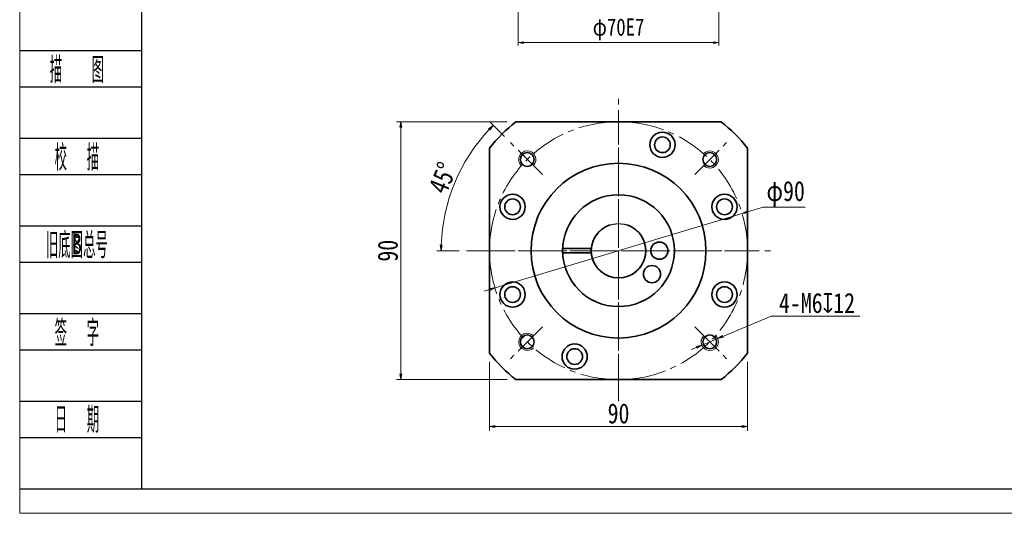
# Model space of a CAD drawing. Header units: millimetres. Extents: x -34 to 692, y -32 to 472.
# Tile 1 of 3: x -31 to 313, y -32 to 140. Entities that reach past the tile are written whole.
import ezdxf
from ezdxf.enums import TextEntityAlignment as Align

# ---------------------------------------------------------------- set-up
doc = ezdxf.new("R2010")
doc.units = ezdxf.units.MM
doc.linetypes.add('点画线', pattern=[18, 12, -2, 2, -2])
doc.layers.add('2细线层', color=4, linetype='Continuous')
doc.layers.add('6文字层', color=3, linetype='Continuous')
for name, color, linetype, lineweight in [('CDRAFT0', 7, 'Continuous', 35), ('EB0', 7, 'Continuous', 35), ('中心线层', 1, '点画线', 18), ('图框_外框线', 7, 'Continuous', 18), ('尺寸线层', 3, 'Continuous', 18), ('粗实线层_1', 7, 'Continuous', 35), ('细实线', 211, 'Continuous', 18)]:
    doc.layers.add(name, color=color, linetype=linetype, lineweight=lineweight)
doc.styles.add('PC_TEXTSTYLE', font='ISOCP.SHX', dxfattribs={"width": 0.707, "bigfont": 'GBCBIG.SHX'})
doc.styles.get("Standard").update_dxf_attribs({"font": 'SimSun.ttf'})
doc.styles.add('宋体', font='SimSun.ttf', dxfattribs={"width": 0.8})
doc.dimstyles.new('A水平标注$0', dxfattribs={"dimtxt": 3.5, "dimasz": 2, "dimexe": 1.5, "dimexo": 3, "dimgap": 1.1, "dimtad": 1, "dimtoh": 1, "dimdec": 4, "dimdsep": 46, "dimtxsty": '宋体', "dimblk": 'OPEN', "dimcen": 3, "dimclrd": 3, "dimclre": 3, "dimclrt": 6, "dimadec": 0, "dimazin": 0, "dimtm": 1e-09, "dimtfac": 1, "dimtdec": 4, "dimtix": 1, "dimtmove": 0, "dimatfit": 3, "dimldrblk": 'OPEN', "dimfxl": 0, "dimlwd": 13, "dimlwe": 13, "dimarcsym": 0})
doc.dimstyles.new('D直径标注φ25', dxfattribs={"dimtxt": 3.5, "dimasz": 2, "dimexe": 1, "dimexo": 3, "dimtad": 1, "dimtoh": 1, "dimdec": 1, "dimdsep": 46, "dimtxsty": '宋体', "dimblk": 'OPEN', "dimcen": 3, "dimclrd": 3, "dimclre": 3, "dimclrt": 130, "dimadec": 0, "dimazin": 0, "dimtm": 1e-09, "dimtfac": 1, "dimtdec": 1, "dimtmove": 0, "dimatfit": 0, "dimldrblk": 'OPEN', "dimfxl": 0, "dimlwd": 13, "dimlwe": 13, "dimarcsym": 0})
doc.dimstyles.new('螺孔(M8-7H)', dxfattribs={"dimtxt": 3.5, "dimasz": 2, "dimexe": 1.25, "dimexo": 3, "dimtad": 1, "dimtoh": 1, "dimdec": 4, "dimdsep": 46, "dimtxsty": '宋体', "dimblk": 'OPEN', "dimcen": 3, "dimclrd": 3, "dimclre": 3, "dimclrt": 2, "dimadec": 0, "dimazin": 0, "dimtm": 1e-09, "dimtfac": 1, "dimtdec": 4, "dimtmove": 0, "dimatfit": 3, "dimldrblk": 'OPEN', "dimfxl": 0, "dimlwd": 9, "dimlwe": 9, "dimarcsym": 0})

# ---------------------------------------------------------------- blocks, each defined once
blk = doc.blocks.new('_Open')
at = {"color": 0, "linetype": 'ByBlock', "lineweight": -2}
for p, q in [((-1, 0.17), (0, 0)), ((-1, -0.17), (0, 0)), ((0, 0), (-1, 0))]:
    blk.add_line(p, q, dxfattribs=at)
blk = doc.blocks.new('*D27')
at = {"layer": 'Defpoints', "color": 0, "transparency": 16777216}
for p in [(142.21, 104.33), (102.04, 14.33), (142.21, 14.33)]:
    blk.add_point(p, dxfattribs=at)
at = {"layer": '尺寸线层', "color": 3, "lineweight": 13, "transparency": 16777216}
for p, q in [((139.21, 104.33), (100.54, 104.33)), ((102.04, 102.33), (102.04, 16.33)), ((139.21, 14.33), (100.54, 14.33))]:
    blk.add_line(p, q, dxfattribs=at)
at = {"layer": '尺寸线层', "color": 3, "lineweight": 13, "transparency": 16777216, "xscale": 2, "yscale": 2, "zscale": 2}
for p, rotation in [((102.04, 104.33), 90), ((102.04, 14.33), 270)]:
    blk.add_blockref('_Open', p, dxfattribs=dict(at, rotation=rotation))
at = {"layer": '尺寸线层', "color": 6, "transparency": 16777216, "insert": (97.54, 59.33), "char_height": 7, "attachment_point": 5, "rotation": 90, "style": '宋体', "bg_fill": 3, "box_fill_scale": 1.1, "bg_fill_color": 256, "bg_fill_true_color": 13158600, "bg_fill_transparency": 0}
blk.add_mtext('90', dxfattribs=at)
blk = doc.blocks.new('*D28')
at = {"layer": 'Defpoints', "color": 0, "transparency": 16777216}
for p in [(140.3, 97.03), (124.43, 90.26), (151.42, 85.91), (125.37, 59.33), (229.82, 59.33)]:
    blk.add_point(p, dxfattribs=at)
at = {"layer": '尺寸线层', "color": 3, "lineweight": 13, "transparency": 16777216}
for p, q in [((138.18, 99.15), (133.2, 104.13)), ((122.37, 59.33), (114.64, 59.33))]:
    blk.add_line(p, q, dxfattribs=at)
blk.add_arc((178, 59.33), 61.86, 136.8526, 178.1474, dxfattribs=at)
at = {"layer": '尺寸线层', "color": 3, "lineweight": 13, "transparency": 16777216, "xscale": 2, "yscale": 2, "zscale": 2}
for p, rotation in [((134.26, 103.07), 45.9263235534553), ((116.14, 59.33), 269.0736764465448)]:
    blk.add_blockref('_Open', p, dxfattribs=dict(at, rotation=rotation))
at = {"layer": '尺寸线层', "color": 6, "transparency": 16777216, "insert": (116.7, 84.73), "char_height": 7, "attachment_point": 5, "rotation": 67.5, "style": '宋体', "bg_fill": 3, "box_fill_scale": 1.1, "bg_fill_color": 256, "bg_fill_true_color": 13158600, "bg_fill_transparency": 0}
blk.add_mtext('45°', dxfattribs=at)
blk = doc.blocks.new('*D29')
at = {"layer": 'Defpoints', "color": 0, "transparency": 16777216}
for p in [(221.08, 72.32), (134.91, 46.34)]:
    blk.add_point(p, dxfattribs=at)
at = {"layer": '尺寸线层', "color": 3, "lineweight": 13, "transparency": 16777216}
for p, q in [((134.91, 46.34), (221.08, 72.32)), ((223, 72.9), (228.46, 74.54)), ((228.46, 74.54), (243.13, 74.54)), ((133, 45.77), (131.08, 45.19))]:
    blk.add_line(p, q, dxfattribs=at)
at = {"layer": '尺寸线层', "color": 3, "lineweight": 13, "transparency": 16777216, "xscale": 2, "yscale": 2, "zscale": 2}
for p, rotation in [((221.08, 72.32), 196.7746328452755), ((134.91, 46.34), 16.77463284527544)]:
    blk.add_blockref('_Open', p, dxfattribs=dict(at, rotation=rotation))
at = {"layer": '尺寸线层', "color": 130, "transparency": 16777216, "insert": (236.29, 79.2), "char_height": 7, "attachment_point": 5, "style": '宋体', "bg_fill": 3, "box_fill_scale": 1.1, "bg_fill_color": 256, "bg_fill_true_color": 13158600, "bg_fill_transparency": 0}
blk.add_mtext('φ90', dxfattribs=at)
blk = doc.blocks.new('*D32')
at = {"layer": 'Defpoints', "color": 0, "transparency": 16777216}
for p in [(133, 23.54), (223, 23.54), (223, -1.99)]:
    blk.add_point(p, dxfattribs=at)
at = {"layer": '尺寸线层', "color": 3, "lineweight": 13, "transparency": 16777216}
for p, q in [((133, 20.54), (133, -3.49)), ((223, 20.54), (223, -3.49)), ((135, -1.99), (221, -1.99))]:
    blk.add_line(p, q, dxfattribs=at)
at = {"layer": '尺寸线层', "color": 3, "lineweight": 13, "transparency": 16777216, "xscale": 2, "yscale": 2, "zscale": 2, "rotation": 180}
blk.add_blockref('_Open', (133, -1.99), dxfattribs=at)
at = {"layer": '尺寸线层', "color": 3, "lineweight": 13, "transparency": 16777216, "xscale": 2, "yscale": 2, "zscale": 2}
blk.add_blockref('_Open', (223, -1.99), dxfattribs=at)
at = {"layer": '尺寸线层', "color": 6, "transparency": 16777216, "insert": (178, 2.51), "char_height": 7, "attachment_point": 5, "style": '宋体', "bg_fill": 3, "box_fill_scale": 1.1, "bg_fill_color": 256, "bg_fill_true_color": 13158600, "bg_fill_transparency": 0}
blk.add_mtext('90', dxfattribs=at)
blk = doc.blocks.new('*D34')
at = {"color": 3, "lineweight": 9, "transparency": 16777216}
for p, q in [((231.25, 36.46), (214.43, 29.44)), ((262.21, 36.46), (231.25, 36.46)), ((207.05, 26.36), (212.59, 28.67)), ((205.21, 25.59), (203.36, 24.82))]:
    blk.add_line(p, q, dxfattribs=at)
at = {"layer": 'Defpoints', "color": 0, "transparency": 16777216}
for p in [(212.59, 28.67), (207.05, 26.36)]:
    blk.add_point(p, dxfattribs=at)
at = {"color": 3, "lineweight": 9, "transparency": 16777216, "xscale": 2, "yscale": 2, "zscale": 2}
for p, rotation in [((212.59, 28.67), 202.6475837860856), ((207.05, 26.36), 22.64758378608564)]:
    blk.add_blockref('_Open', p, dxfattribs=dict(at, rotation=rotation))
at = {"color": 2, "transparency": 16777216, "insert": (247.23, 41.03), "char_height": 7, "attachment_point": 5, "style": '宋体'}
blk.add_mtext('4-M6{\\famgdt|b0|i0|c0|p0;x}{12}', dxfattribs=at)
blk = doc.blocks.new('*D35')
at = {"color": 3, "lineweight": 13, "transparency": 16777216}
for p, q in [((143, 161.37), (143, 130.92)), ((213, 161.37), (213, 130.92)), ((145, 131.92), (211, 131.92))]:
    blk.add_line(p, q, dxfattribs=at)
at = {"layer": 'Defpoints', "color": 0, "transparency": 16777216}
for p in [(143, 164.37), (213, 164.37), (213, 131.92)]:
    blk.add_point(p, dxfattribs=at)
at = {"color": 3, "lineweight": 13, "transparency": 16777216, "xscale": 2, "yscale": 2, "zscale": 2, "rotation": 180}
blk.add_blockref('_Open', (143, 131.92), dxfattribs=at)
at = {"color": 3, "lineweight": 13, "transparency": 16777216, "xscale": 2, "yscale": 2, "zscale": 2}
blk.add_blockref('_Open', (213, 131.92), dxfattribs=at)
at = {"color": 130, "transparency": 16777216, "insert": (178, 136.55), "char_height": 6, "attachment_point": 5, "style": '宋体'}
blk.add_mtext('φ70E7', dxfattribs=at)

msp = doc.modelspace()

# ---------------------------------------------------------------- linework, layer by layer
msp.add_circle((177.99985, 59.33219), 9.5)
at = {"layer": '2细线层'}
for p, q in [((-30.57107, 129.12867), (11.55652, 129.12867)), ((-30.57107, 116.53264), (11.55652, 116.53264)), ((-30.57107, 98.53832), (11.55652, 98.53832)), ((-30.57107, 85.9423), (11.55652, 85.9423)), ((-30.57107, 67.94798), (11.55652, 67.94798)), ((-30.57107, 55.35196), (11.55652, 55.35196)), ((-30.57107, 37.35764), (11.55652, 37.35764)), ((-30.57107, 24.76161), (11.55652, 24.76161)), ((-30.57107, 6.76729), (11.55652, 6.76729)), ((-30.57107, -5.82873), (11.55652, -5.82873)), ((-30.57107, -23.82305), (11.55652, -23.82305))]:
    msp.add_line(p, q, dxfattribs=at)
at = {"layer": 'CDRAFT0'}
for centre in [(193.30719, 96.28737), (141.04467, 74.63952), (214.95503, 74.63952), (141.04467, 44.02485), (214.95503, 44.02485), (162.69251, 22.37701)]:
    msp.add_circle(centre, 4.4, dxfattribs=at)
for start, end in [(128.4998296, 141.5000496), (38.4998296, 51.5000496), (218.4998296, 231.5000496), (308.4998296, 321.5000496)]:
    msp.add_arc((177.99985, 59.33219), 57.5, start, end, dxfattribs=at)
at = {"layer": 'EB0'}
for p, q in [((158.51428, 60.08219), (168.5295, 60.08219)), ((158.51428, 58.58219), (168.5295, 58.58219))]:
    msp.add_line(p, q, dxfattribs=at)
for centre, radius in [((177.99985, 59.33219), 19.5), ((192.24985, 59.33219), 3), ((189.67277, 51.15872), 3)]:
    msp.add_circle(centre, radius, dxfattribs=at)
msp.add_arc((177.99985, 59.33219), 9.5, 108.4103907, 71.5915198, dxfattribs=at)
at = {"layer": '中心线层'}
for p, q in [((177.99985, 11.33219), (177.99985, 107.33219)), ((177.99985, 11.33219), (177.99985, 107.33219)), ((177.99985, 11.33219), (177.99985, 107.33219)), ((151.42371, 85.90833), (140.29999, 97.03205)), ((129.99985, 59.33219), (225.99985, 59.33219)), ((129.99985, 59.33219), (225.99985, 59.33219)), ((129.99985, 59.33219), (225.99985, 59.33219)), ((204.57599, 32.75604), (215.69971, 21.63233))]:
    msp.add_line(p, q, dxfattribs=at)
at = {"layer": '图框_外框线', "color": 3}
msp.add_lwpolyline([(-30.88397, -32.31115), (682.11616, -32.31115), (682.11616, 471.8818), (-30.88397, 471.8818)], close=True, dxfattribs=at)
at = {"layer": '图框_外框线', "color": 3, "lineweight": 25}
msp.add_lwpolyline([(11.55652, -23.82305), (673.62806, -23.82305), (673.62806, 463.3937), (11.55652, 463.3937)], close=True, dxfattribs=at)
at = {"layer": '粗实线层_1'}
for points in [[(142.20545, 104.33219), (213.7944, 104.33219)], [(132.99985, 23.53779), (132.99985, 95.12674)], [(222.99985, 95.12658), (222.99985, 23.53763)], [(213.79425, 14.33219), (142.2053, 14.33219)]]:
    msp.add_lwpolyline(points, dxfattribs=at)
for centre, radius in [((193.30719, 96.28737), 2.75), ((146.18005, 91.15199), 2.4), ((177.99985, 59.33219), 30.5), ((141.04467, 74.63952), 2.75), ((214.95503, 74.63952), 2.75), ((141.04467, 44.02485), 2.75), ((214.95503, 44.02485), 2.75), ((209.81966, 27.51238), 2.4), ((162.69251, 22.37701), 2.75)]:
    msp.add_circle(centre, radius, dxfattribs=at)
at = {"layer": '细实线'}
for centre, start, end in [((146.18005, 91.15199), 315, 226.9102132), ((209.81966, 27.51238), 135, 46.9102132)]:
    msp.add_arc(centre, 3, start, end, dxfattribs=at)

# ---------------------------------------------------------------- texts
at = {"layer": '6文字层', "color": 3, "style": 'PC_TEXTSTYLE'}
for s, width, p in [('描   图', 0.6667, (-10.93638, 122.83065)), ('校  描', 0.667, (-10.93638, 92.24031)), ('旧底图总号', 0.667, (-10.93638, 61.64997)), ('签  字', 0.667, (-10.93638, 31.05962)), ('日  期', 0.667, (-10.92516, 0.64887))]:
    msp.add_text(s, height=8.99716, dxfattribs=dict(at, width=width)).set_placement(p, align=Align.MIDDLE)
at = {"layer": '6文字层', "width": 0.707}
msp.add_text('B', height=7.19773, dxfattribs=at).set_placement((-10.93638, 61.64997), align=Align.MIDDLE)

# ---------------------------------------------------------------- dimensions: what is measured, and where the dimension line sits
dim = msp.add_linear_dim(base=(213.00177, 131.91885), p1=(143.00177, 164.37214), p2=(213.00177, 164.37214), text='φ<>E7', dimstyle='D直径标注φ25', override={"dimtxt": 6, "dimgap": 1.5, "dimpost": '<>', "dimtvp": 0.1, "dimtfill": 0})
dim.commit()
dim.dimension.update_dxf_attribs({"geometry": '*D35', "text_midpoint": (178.00177, 131.91885), "dimtype": 160})

# ---------------------------------------------------------------- next in the draw order: dimensions: what is measured, and where the dimension line sits
at = {"layer": '尺寸线层'}
dim = msp.add_linear_dim(base=(102.0374, 14.33219), p1=(142.20545, 104.33219), p2=(142.2053, 14.33219), angle=270, dimstyle='A水平标注$0', override={"dimtxt": 7, "dimgap": 1, "dimdec": 1, "dimpost": '<>', "dimblk": 'Open', "dimtvp": 0.1, "dimtfill": 1, "dimtfillclr": 256}, dxfattribs=at)
dim.commit()
dim.dimension.update_dxf_attribs({"geometry": '*D27', "text_midpoint": (102.0374, 59.33219), "dimtype": 160})

# ---------------------------------------------------------------- next in the draw order: linework, layer by layer
at = {"layer": '中心线层'}
msp.add_line((151.42371, 32.75604), (140.29999, 21.63233), dxfattribs=at)
at = {"layer": '粗实线层_1'}
msp.add_circle((146.18005, 27.51238), 2.4, dxfattribs=at)
at = {"layer": '细实线'}
msp.add_arc((146.18005, 27.51238), 3, 45, 316.9102132, dxfattribs=at)

# ---------------------------------------------------------------- next in the draw order: dimensions: what is measured, and where the dimension line sits
at = {"layer": '尺寸线层'}
dim = msp.add_angular_dim_2l(base=(124.43135, 90.25997), line1=((151.42371, 85.90833), (140.29999, 97.03205)), line2=((125.36637, 59.33219), (229.82212, 59.33219)), dimstyle='A水平标注$0', override={"dimtxt": 7, "dimgap": 1, "dimdec": 1, "dimpost": '<>', "dimblk": 'Open', "dimtvp": 0.1, "dimtfill": 1, "dimtfillclr": 256}, dxfattribs=at)
dim.commit()
dim.dimension.update_dxf_attribs({"geometry": '*D28', "text_midpoint": (116.69529, 84.72537)})

# ---------------------------------------------------------------- next in the draw order: linework, layer by layer
at = {"layer": '中心线层'}
for p, q in [((177.99985, 6.33219), (177.99985, 112.33219)), ((204.57599, 85.90833), (215.69971, 97.03205)), ((124.99985, 59.33219), (230.99985, 59.33219))]:
    msp.add_line(p, q, dxfattribs=at)
msp.add_circle((177.99985, 59.33219), 45, dxfattribs=at)
at = {"layer": '粗实线层_1'}
msp.add_circle((209.81966, 91.15199), 2.4, dxfattribs=at)
at = {"layer": '细实线'}
msp.add_arc((209.81966, 91.15199), 3, 225, 136.9102132, dxfattribs=at)

# ---------------------------------------------------------------- next in the draw order: dimensions: what is measured, and where the dimension line sits
at = {"layer": '尺寸线层'}
dim = msp.add_diameter_dim_2p(p1=(134.91472, 46.34483), p2=(221.08498, 72.31954), dimstyle='D直径标注φ25', override={"dimtxt": 7, "dimgap": 1, "dimpost": 'φ<>'}, dxfattribs=at)
dim.commit()
dim.dimension.update_dxf_attribs({"geometry": '*D29', "text_midpoint": (236.29098, 74.54119), "dimtype": 163})
dim = msp.add_linear_dim(base=(222.99985, -1.98885), p1=(132.99977, 23.53773), p2=(222.99985, 23.53763), dimstyle='A水平标注$0', override={"dimtxt": 7, "dimgap": 1, "dimdec": 1, "dimpost": '<>', "dimblk": 'Open', "dimtvp": 0.1, "dimtfill": 1, "dimtfillclr": 256}, dxfattribs=at)
dim.commit()
dim.dimension.update_dxf_attribs({"geometry": '*D32', "text_midpoint": (177.99981, 2.51115)})

# ---------------------------------------------------------------- next in the draw order: dimensions: what is measured, and where the dimension line sits
dim = msp.add_diameter_dim_2p(p1=(207.05098, 26.3572), p2=(212.58833, 28.66757), text='4-M<>{\\famgdt|b0|i0|c0|p0;x}{12}', dimstyle='螺孔(M8-7H)', override={"dimtxt": 7, "dimgap": 1, "dimtad": 1, "dimtih": 0, "dimtoh": 1, "dimdec": 4, "dimlfac": 1, "dimpost": '<>', "dimcen": 0, "dimse1": 0, "dimse2": 0, "dimsd1": 0, "dimsd2": 0, "dimtix": 0, "dimtofl": 1, "dimatfit": 3, "dimtvp": 0.1, "dimtfill": 0})
dim.commit()
dim.dimension.update_dxf_attribs({"geometry": '*D34', "text_midpoint": (247.23288, 36.45516), "dimtype": 163})

doc.saveas('drawing.dxf')
